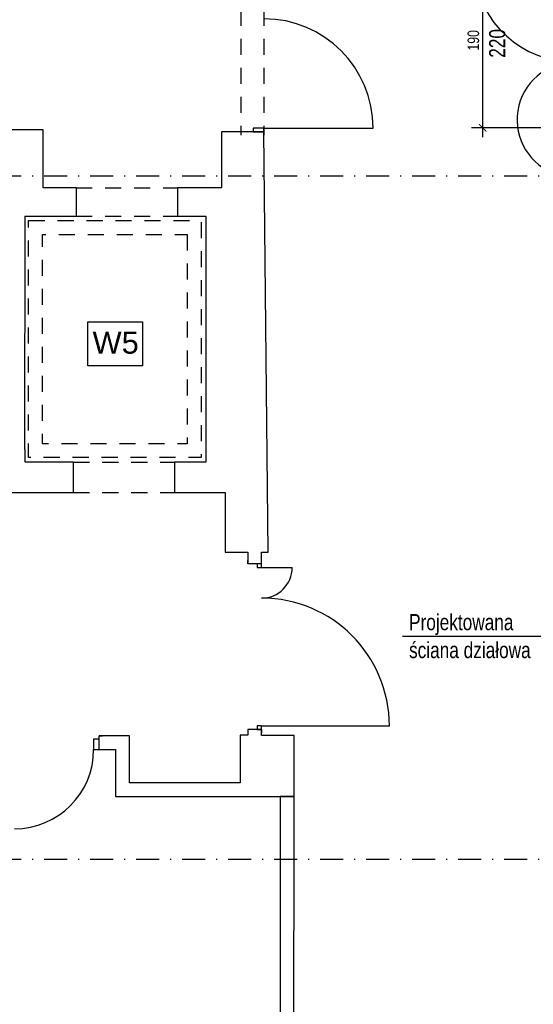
# Model space of a CAD drawing. Header units: metres. Extents: x -6509 to 204, y 32 to 4903.
# Tile 3 of 15: x -5223 to -4665, y 1718 to 2788. Entities that reach past the tile are written whole.
import ezdxf

# ---------------------------------------------------------------- set-up
doc = ezdxf.new("R2010")
doc.units = ezdxf.units.M
doc.header["$LTSCALE"] = 50
doc.header["$MEASUREMENT"] = 0
doc.linetypes.add('DO', pattern=[1, 0.5, -0.24, 0.02, -0.24])
doc.linetypes.add('DP', pattern=[0.63, 0.35, -0.28])
for name, color, linetype in [('BZ_odn', 1, 'Continuous'), ('BZ_osd', 1, 'DO'), ('BZ_txs', 2, 'Continuous'), ('BZ_wym', 1, 'Continuous'), ('k3_projektowane sciany', 2, 'DP'), ('k3_sciany istn', 1, 'DP')]:
    doc.layers.add(name, color=color, linetype=linetype)
doc.styles.add('BIKTS', font='bikromsw.shx', dxfattribs={"width": 0.8})
doc.styles.add('BIKWYM', font='bikromsw.shx', dxfattribs={"width": 0.8})
doc.styles.add('GENERATED_STYLE_1', font='arial.ttf')
doc.dimstyles.new('BZ_BGR_50', dxfattribs={"dimscale": 0.5, "dimtxt": 25, "dimasz": 1.666667, "dimexe": 0, "dimexo": 0, "dimgap": 0, "dimtad": 0, "dimdec": 1, "dimrnd": 0.5, "dimzin": 9, "dimdsep": 46, "dimtxsty": 'BIKWYM', "dimblk": 'NONE', "dimcen": 0, "dimse1": 1, "dimse2": 1, "dimclrd": 256, "dimclre": 256, "dimclrt": 7, "dimadec": 0, "dimazin": 0, "dimtfac": 0.033333, "dimtdec": 1, "dimtmove": 0, "dimatfit": 3, "dimldrblk": 'NONE', "dimfxl": 1, "dimtvp": 0.8, "dimtolj": 1, "dimarcsym": 0})
doc.dimstyles.new('BZ_KP_50', dxfattribs={"dimscale": 0.5, "dimtxt": 25, "dimasz": 16, "dimexe": 24, "dimexo": 0, "dimgap": 0, "dimtad": 0, "dimdec": 1, "dimrnd": 0.5, "dimzin": 9, "dimdsep": 46, "dimtxsty": 'BIKWYM', "dimblk": 'ARCHTICK', "dimblk1": 'ARCHTICK', "dimblk2": 'WYM-KP', "dimcen": 0, "dimdle": 20, "dimclrd": 256, "dimclre": 256, "dimclrt": 7, "dimadec": 0, "dimazin": 0, "dimtfac": 0.033333, "dimtdec": 1, "dimtmove": 0, "dimatfit": 3, "dimfxl": 1, "dimtvp": 0.8, "dimtfillclr": 256, "dimtolj": 1, "dimarcsym": 0})

# ---------------------------------------------------------------- blocks, each defined once
blk = doc.blocks.new('_ArchTick')
at = {"color": 0, "linetype": 'ByBlock', "const_width": 0.15}
blk.add_lwpolyline([(-0.5, -0.5), (0.5, 0.5)], dxfattribs=at)
blk = doc.blocks.new('*D286')
at = {"layer": 'BZ_wym', "lineweight": -2}
for p, q in [((-4720, 2870.6), (-4720, 2660.6)), ((-4620.2, 2860.6), (-4732, 2860.6)), ((-4620.2, 2670.6), (-4732, 2670.6))]:
    blk.add_line(p, q, dxfattribs=at)
at = {"layer": 'Defpoints', "color": 0}
for p in [(-4620.2, 2860.6), (-4720, 2670.6), (-4620.2, 2670.6)]:
    blk.add_point(p, dxfattribs=at)
at = {"layer": 'BZ_wym', "lineweight": -2, "xscale": 8, "yscale": 8, "zscale": 8}
for p, rotation in [((-4720, 2860.6), 90), ((-4720, 2670.6), 270)]:
    blk.add_blockref('_ArchTick', p, dxfattribs=dict(at, rotation=rotation))
at = {"layer": 'BZ_wym', "color": 7, "insert": (-4730, 2765.6), "char_height": 12.5, "attachment_point": 5, "rotation": 90, "style": 'BIKWYM'}
blk.add_mtext('\\A1;190', dxfattribs=at)
blk = doc.blocks.new('WYM-KP')
blk.add_hatch(color=256).paths.add_polyline_path([(-3, 0, 1), (3, 0, 1)])
blk.add_circle((0, 0), 3)
blk = doc.blocks.new('_None')

msp = doc.modelspace()

# ---------------------------------------------------------------- linework, layer by layer
at = {"layer": 'BZ_osd'}
for p, q in [((-2321.46, 2618.15), (-6105.53, 2618.15)), ((-2321.46, 1875.85), (-6105.53, 1875.85))]:
    msp.add_line(p, q, dxfattribs=at)
at = {"layer": 'k3_projektowane sciany', "color": 252, "linetype": 'Continuous'}
for centre, radius, start, end in [((-4620.18, 2851.85), 110, 100.87681, 270), ((-4620.18, 2679.45), 62.4, 90, 252.27328)]:
    msp.add_arc(centre, radius, start, end, dxfattribs=at)
at = {"layer": 'k3_sciany istn', "linetype": 'DP'}
for p, q in [((-4982.73, 2830.24), (-4982.73, 2666.24)), ((-4957.73, 2830.24), (-4957.73, 2666.24)), ((-5161.73, 2605.24), (-5051.73, 2605.24)), ((-5161.73, 2574.75), (-5051.73, 2574.75)), ((-5164.83, 2307.51), (-5054.83, 2307.51)), ((-5164.83, 2274.51), (-5054.83, 2274.51))]:
    msp.add_line(p, q, dxfattribs=at)
at = {"layer": 'k3_sciany istn', "linetype": 'Continuous'}
for p, q in [((-4982.73, 2666.24), (-4982.73, 2662.54)), ((-4969.23, 2666.24), (-4982.73, 2666.24)), ((-4969.23, 2666.24), (-4982.73, 2666.24)), ((-4982.73, 2666.24), (-4982.73, 2662.54)), ((-4957.73, 2670.24), (-4969.23, 2670.24)), ((-4969.23, 2670.24), (-4969.23, 2666.24)), ((-4957.73, 2666.24), (-4969.23, 2666.24)), ((-4969.23, 2666.24), (-4957.73, 2666.24)), ((-4957.73, 2666.24), (-4969.23, 2666.24)), ((-4957.73, 2666.24), (-4957.73, 2670.24)), ((-4957.73, 2670.24), (-4838.93, 2670.24)), ((-4957.73, 2666.24), (-4957.73, 2662.54)), ((-4957.73, 2666.24), (-4957.73, 2662.54)), ((-5161.73, 2605.24), (-5161.72, 2574.74)), ((-5051.73, 2605.24), (-5051.72, 2574.74)), ((-5164.83, 2307.51), (-5164.83, 2274.51)), ((-5054.83, 2307.51), (-5054.83, 2274.51)), ((-4975.17, 2196.92), (-4975.17, 2200.62)), ((-4975.17, 2196.92), (-4975.17, 2200.62)), ((-4965.17, 2196.92), (-4975.17, 2196.92)), ((-4965.17, 2196.92), (-4975.17, 2196.92)), ((-4960.17, 2196.92), (-4965.17, 2196.92)), ((-4965.17, 2196.92), (-4965.17, 2192.92)), ((-4960.17, 2196.92), (-4965.17, 2196.92)), ((-4960.17, 2196.92), (-4965.17, 2196.92)), ((-4965.17, 2192.92), (-4960.17, 2192.92)), ((-4960.17, 2196.92), (-4960.17, 2200.62)), ((-4960.17, 2196.92), (-4960.17, 2200.62)), ((-4960.17, 2192.92), (-4960.17, 2196.92)), ((-4960.17, 2192.92), (-4926.97, 2192.92)), ((-4975.17, 2016.92), (-4975.17, 2013.22)), ((-4965.17, 2016.92), (-4975.17, 2016.92)), ((-4965.17, 2016.92), (-4975.17, 2016.92)), ((-4975.17, 2016.92), (-4975.17, 2013.22)), ((-4960.17, 2020.92), (-4965.17, 2020.92)), ((-4965.17, 2020.92), (-4965.17, 2016.92)), ((-4960.17, 2016.92), (-4965.17, 2016.92)), ((-4965.17, 2016.92), (-4960.17, 2016.92)), ((-4960.17, 2016.92), (-4965.17, 2016.92)), ((-4960.17, 2016.92), (-4960.17, 2020.92)), ((-4960.17, 2020.92), (-4821.37, 2020.92)), ((-4960.17, 2016.92), (-4960.17, 2013.22)), ((-4960.17, 2016.92), (-4960.17, 2013.22)), ((-5136.73, 2006.61), (-5142.73, 2006.61)), ((-5142.73, 2006.61), (-5142.73, 1995.11)), ((-5136.73, 2010.11), (-5133.03, 2010.11)), ((-5136.73, 2006.61), (-5136.73, 2010.11)), ((-5136.73, 2006.61), (-5136.73, 2010.11)), ((-5136.73, 2010.11), (-5133.03, 2010.11)), ((-5136.73, 1995.11), (-5136.73, 2006.61)), ((-5136.73, 1995.11), (-5136.73, 2006.61)), ((-5136.73, 1995.11), (-5136.73, 2006.61)), ((-5142.73, 1995.11), (-5136.73, 1995.11)), ((-5136.73, 1995.11), (-5132.03, 1995.11)), ((-5136.73, 1995.11), (-5132.03, 1995.11))]:
    msp.add_line(p, q, dxfattribs=at)
at = {"layer": 'k3_sciany istn', "linetype": 'Continuous', "flags": 128}
for points in [[(-5197.73, 2668.24), (-5281.64, 2668.24)], [(-5197.73, 2605.24), (-5197.73, 2668.24)], [(-4982.73, 2666.24), (-5003.73, 2666.24)], [(-5003.73, 2666.24), (-5003.73, 2605.25)], [(-4953.24, 2209.71), (-4957.73, 2666.24)], [(-5189.36, 2605.24), (-5197.73, 2605.24)], [(-5161.73, 2605.24), (-5189.36, 2605.24)], [(-5028.65, 2605.24), (-5051.73, 2605.24)], [(-5028.65, 2605.25), (-5028.65, 2605.24)], [(-5003.73, 2605.25), (-5028.65, 2605.25)], [(-5217.52, 2321.01), (-5217.12, 2574.75)], [(-5217.41, 2574.75), (-5189.36, 2574.75)], [(-5189.36, 2574.75), (-5189.36, 2574.74)], [(-5189.36, 2574.74), (-5161.72, 2574.74)], [(-5051.72, 2574.74), (-5028.65, 2574.74)], [(-5028.65, 2574.74), (-5020.93, 2574.74)], [(-5020.93, 2574.74), (-5020.92, 2307.51)], [(-5217.06, 2321.01), (-5217.52, 2321.01)], [(-5217.05, 2307.51), (-5217.06, 2321.01)], [(-5184.46, 2307.51), (-5217.05, 2307.51)], [(-5164.83, 2307.51), (-5184.46, 2307.51)], [(-5020.92, 2307.51), (-5054.83, 2307.51)], [(-5238.83, 2274.51), (-5184.46, 2274.51)], [(-5184.46, 2274.51), (-5164.83, 2274.51)], [(-5054.83, 2274.51), (-5020.91, 2274.51)], [(-5020.91, 2274.51), (-4999.83, 2274.51)], [(-4999.83, 2274.51), (-4999.83, 2209.71)], [(-4999.83, 2209.71), (-4975.17, 2209.71)], [(-4975.17, 2209.71), (-4975.17, 2196.92)], [(-4960.17, 2209.71), (-4953.24, 2209.71)], [(-4960.17, 2196.92), (-4960.17, 2209.71)], [(-4975.17, 2016.92), (-4975.17, 2010.64)], [(-4960.17, 2010.62), (-4960.17, 2016.92)], [(-5103.83, 2010.11), (-5136.73, 2010.11)], [(-5103.83, 1959.11), (-5103.83, 2010.11)], [(-4983.33, 2010.65), (-4983.38, 1959.11)], [(-4975.17, 2010.64), (-4983.33, 2010.65)], [(-4924.77, 2010.59), (-4960.17, 2010.62)], [(-4924.84, 1944.11), (-4924.77, 2010.59)], [(-5136.73, 1995.11), (-5118.83, 1995.11)], [(-5118.83, 1995.11), (-5118.83, 1944.11)], [(-4983.38, 1959.11), (-5103.83, 1959.11)], [(-5118.83, 1944.11), (-4983.39, 1944.11)], [(-4983.39, 1944.11), (-4983.39, 1944.17)], [(-4983.39, 1944.17), (-4924.84, 1944.11)], [(-4939.84, 1944.13), (-4940.43, 1370.15)], [(-4924.84, 1944.11), (-4939.84, 1944.13)], [(-4925.43, 1361.59), (-4924.84, 1944.11)]]:
    msp.add_lwpolyline(points, dxfattribs=at)
at = {"layer": 'k3_sciany istn', "linetype": 'DP', "flags": 128}
for points in [[(-5213.43, 2569.75), (-5025.93, 2569.75), (-5025.93, 2312.45), (-5213.43, 2312.45)], [(-5040.93, 2554.75), (-5040.93, 2327.45), (-5198.43, 2327.45), (-5198.43, 2554.75)]]:
    msp.add_lwpolyline(points, close=True, dxfattribs=at)
at = {"layer": 'k3_sciany istn', "linetype": 'Continuous', "flags": 128}
msp.add_lwpolyline([(-5148.96, 2459.77), (-5089.59, 2459.77), (-5089.59, 2412.05), (-5148.96, 2412.05)], close=True, dxfattribs=at)
at = {"layer": 'k3_sciany istn', "linetype": 'Continuous'}
for centre, radius, start, end in [((-4957.73, 2670.24), 118.8, 0, 90), ((-4960.17, 2192.92), 33.2, 270, 0), ((-4960.17, 2020.92), 138.8, 0, 90), ((-5228.73, 1995.11), 86, 270, 0)]:
    msp.add_arc(centre, radius, start, end, dxfattribs=at)

# ---------------------------------------------------------------- texts
at = {"layer": 'BZ_txs', "style": 'BIKTS', "width": 0.8}
msp.add_text('220', height=17.5, rotation=90, dxfattribs=at).set_placement((-4695.42, 2746.69))
for s, p in [('Projektowana', (-4799.92, 2124.84)), ('ściana działowa', (-4799.92, 2094.49))]:
    msp.add_text(s, height=17.5, dxfattribs=at).set_placement(p)
at = {"layer": 'k3_sciany istn', "linetype": 'Continuous', "insert": (-5143.96, 2437.08), "char_height": 23.999, "attachment_point": 4, "style": 'GENERATED_STYLE_1'}
msp.add_mtext('\\A1;{\\fArial|b0|i0|c238|p38;W5}', dxfattribs=at)

# ---------------------------------------------------------------- dimensions: what is measured, and where the dimension line sits
at = {"layer": 'BZ_wym'}
dim = msp.add_linear_dim(base=(-4719.96, 2670.65), p1=(-4620.18, 2860.65), p2=(-4620.18, 2670.65), angle=90, dimstyle='BZ_KP_50', override={"dimdec": 0, "dimrnd": 1, "dimatfit": 1}, dxfattribs=at)
dim.commit()
dim.dimension.update_dxf_attribs({"geometry": '*D286', "text_midpoint": (-4729.96, 2765.65)})

# ---------------------------------------------------------------- leaders
at = {"layer": 'BZ_odn'}
msp.add_leader([(-4496.48, 2015.65), (-4625.59, 2118.11), (-4806.92, 2118.11)], dimstyle='BZ_BGR_50', dxfattribs=at)

doc.saveas('drawing.dxf')
